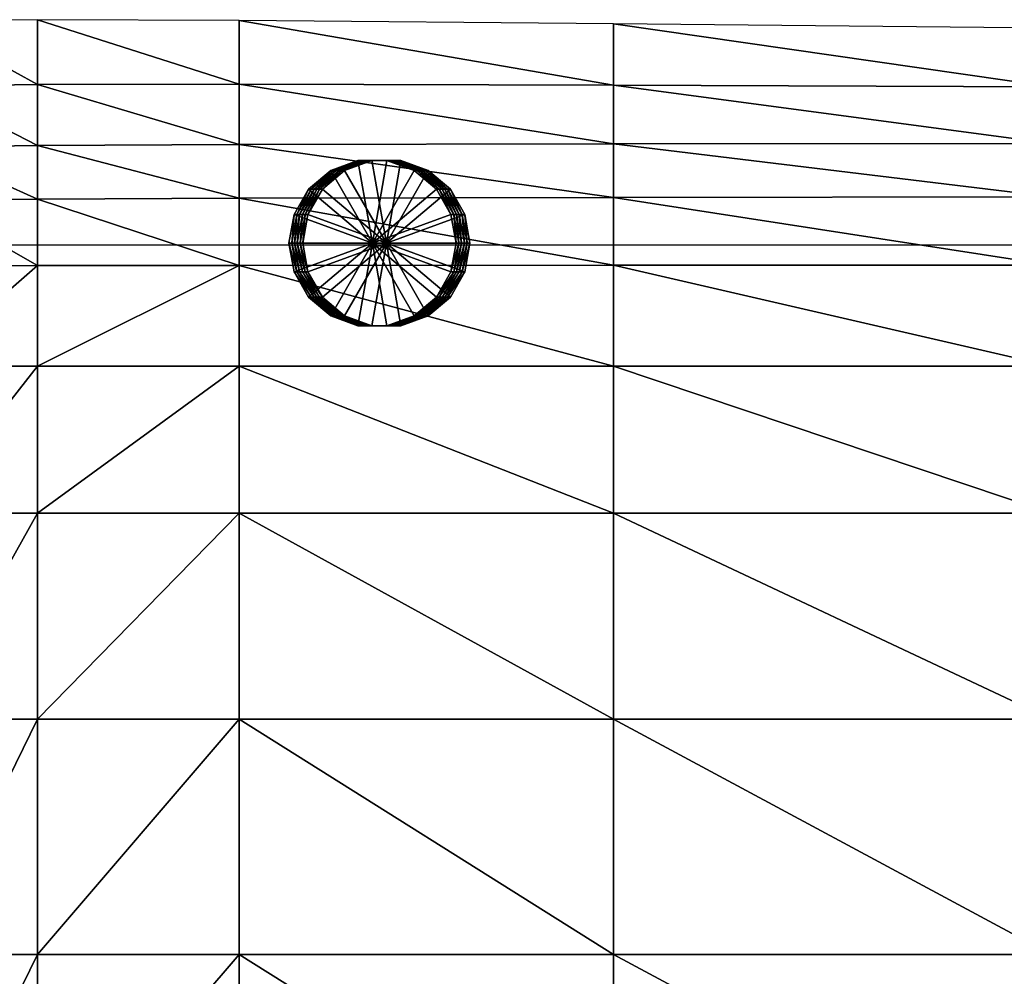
# Model space of a CAD drawing. Header units: inches. Extents: x -10.6 to 10.7, y -8.8 to 8.8.
# Tile 16 of 28: x -7 to -2.6, y 4.2 to 8.5. Entities that reach past the tile are written whole.
import ezdxf

# ---------------------------------------------------------------- set-up
doc = ezdxf.new("R2010")
doc.units = ezdxf.units.IN
doc.header["$MEASUREMENT"] = 0
doc.layers.get('0').update_dxf_attribs({"true_color": 0x5890e1})

msp = doc.modelspace()

# ---------------------------------------------------------------- linework, layer by layer
at = {"color": 153, "true_color": 0x5890e1}
msp.add_polyline3d([(-8.049, 7.5006, 1.8607), (1.9199, 7.5009, 0.7406)], dxfattribs=at)

# ---------------------------------------------------------------- meshes
mesh = msp.add_polyface(dxfattribs=at)
corners = [(-8.5231, 6.2814, 2.2801), (-7.9994, 6.2814, 2.2707), (-7.9994, 6.9496, 2.4089), (-7.4756, 6.9496, 2.3774), (-7.4756, 6.2814, 2.2261), (-7.4756, 7.4059, 2.3824), (-7.9994, 7.4049, 2.4044), (-8.5231, 6.9496, 2.3961), (-7.9994, 5.3458, 2.0027), (-6.9519, 6.9496, 2.3419), (-6.9519, 6.2814, 2.1738), (-6.0353, 6.9496, 2.2699), (-6.0353, 7.4077, 2.3088), (-6.9519, 7.4068, 2.3606), (-7.9994, 7.7017, 2.2445), (-7.4756, 7.7056, 2.2254), (-7.9994, 7.938, 1.9864), (-7.4756, 7.9456, 1.9674), (-8.5016, 7.9208, 1.971), (-8.5126, 7.6938, 2.2197), (-6.9519, 7.7094, 2.2071), (-6.9519, 7.9521, 1.9489), (-6.0353, 7.7129, 2.1623), (-6.9519, 8.2295, 1.6536), (-6.0353, 7.9569, 1.9071), (-6.9519, 8.5243, 1.3398), (-7.4756, 8.5179, 1.3519), (-7.4756, 8.2225, 1.6696), (-7.9994, 8.2116, 1.6874), (-7.9994, 8.5039, 1.368), (-8.4772, 8.4609, 1.3787), (-8.4897, 8.1822, 1.6843)]
mesh.append_faces([[corners[k] for k in face] for face in [(0, 1, 2), (3, 2, 1), (1, 4, 3), (2, 3, 5), (5, 6, 2), (7, 2, 6), (4, 1, 8), (9, 3, 4), (4, 10, 9), (11, 9, 10), (12, 13, 9), (3, 9, 13), (13, 5, 3), (14, 6, 5), (5, 15, 14), (16, 14, 15), (15, 17, 16), (14, 16, 18), (6, 14, 19), (20, 13, 12), (21, 20, 22), (20, 21, 17), (17, 15, 20), (13, 20, 15), (15, 5, 13), (23, 21, 24), (23, 25, 26), (26, 27, 23), (21, 23, 27), (27, 17, 21), (28, 16, 17), (17, 27, 28), (29, 28, 27), (27, 26, 29), (28, 29, 30), (30, 31, 28), (16, 28, 31), (31, 18, 16)]], dxfattribs={"vtx2": -1, "color": 153})
mesh = msp.add_polyface(dxfattribs=at)
corners = [(-4.3332, 7.716, 2.0636), (-4.3332, 7.9595, 1.8181), (-6.0353, 7.9569, 1.9071), (-6.0353, 7.7129, 2.1623), (-4.3332, 7.4085, 2.1967), (-6.0353, 7.4077, 2.3088), (-2.3431, 7.4092, 2.0706), (-2.3431, 7.719, 1.9502), (-2.3431, 7.9616, 1.7145), (-0.5628, 7.7222, 1.8615), (-0.5628, 7.9649, 1.6292), (-0.5628, 7.41, 1.9769), (-6.9519, 6.2814, 2.1738), (-6.0353, 6.2814, 2.0786), (-6.0353, 6.9496, 2.2699), (-6.9519, 6.9496, 2.3419), (-4.3332, 6.9496, 2.1289), (-4.3332, 6.2814, 1.9052), (-2.3431, 6.2814, 1.7209), (-2.3431, 6.9496, 1.9756), (-0.5628, 6.9496, 1.867), (-0.5628, 6.2814, 1.5931), (-6.9519, 7.7094, 2.2071), (-6.9519, 7.9521, 1.9489), (-2.3431, 8.4859, 1.2047), (-2.3431, 8.2199, 1.4635), (-0.5628, 8.2167, 1.3881), (-4.3332, 8.2264, 1.5486), (-4.3332, 8.5049, 1.2671), (-6.0353, 8.5208, 1.3166), (-6.0353, 8.2313, 1.6199), (-6.9519, 8.2295, 1.6536), (-6.9519, 8.5243, 1.3398)]
mesh.append_faces([[corners[k] for k in face] for face in [(0, 1, 2), (2, 3, 0), (4, 0, 3), (3, 5, 4), (0, 4, 6), (6, 7, 0), (1, 0, 7), (7, 8, 1), (9, 10, 8), (8, 7, 9), (11, 9, 7), (7, 6, 11), (12, 13, 14), (15, 14, 5), (16, 4, 5), (5, 14, 16), (17, 16, 14), (14, 13, 17), (16, 17, 18), (18, 19, 16), (4, 16, 19), (19, 6, 4), (6, 19, 20), (19, 18, 21), (5, 3, 22), (3, 2, 23), (24, 25, 26), (25, 8, 10), (27, 1, 8), (8, 25, 27), (28, 27, 25), (25, 24, 28), (27, 28, 29), (29, 30, 27), (1, 27, 30), (30, 2, 1), (2, 30, 31), (32, 31, 30), (30, 29, 32)]], dxfattribs={"vtx2": -1, "color": 153})
mesh = msp.add_polyface(dxfattribs=at)
corners = [(-5.4286, 7.509, 0.7938), (-5.049, 7.509, 0.754), (-5.0719, 7.6396, 0.7564), (-5.1378, 7.7544, 0.7633), (-5.2388, 7.8396, 0.7739), (-5.3627, 7.8849, 0.7869), (-5.4946, 7.8849, 0.8007), (-5.6184, 7.8396, 0.8137), (-5.7194, 7.7544, 0.8243), (-5.7854, 7.6396, 0.8312), (-5.8082, 7.509, 0.8336), (-5.7854, 7.3785, 0.8312), (-5.7194, 7.2637, 0.8243), (-5.6184, 7.1785, 0.8137), (-5.4946, 7.1331, 0.8007), (-5.3627, 7.1331, 0.7869), (-5.2388, 7.1785, 0.7739), (-5.1378, 7.2637, 0.7633), (-5.0719, 7.3785, 0.7564), (-5.0364, 7.509, 0.8745), (-5.0593, 7.6396, 0.8769), (-5.1252, 7.7544, 0.8838), (-5.2262, 7.8396, 0.8944), (-5.3501, 7.8849, 0.9074), (-5.4819, 7.8849, 0.9212), (-5.6058, 7.8396, 0.9342), (-5.7068, 7.7544, 0.9448), (-5.7727, 7.6396, 0.9517), (-5.7956, 7.509, 0.9541), (-5.7727, 7.3785, 0.9517), (-5.7068, 7.2637, 0.9448), (-5.6058, 7.1785, 0.9342), (-5.4819, 7.1331, 0.9212), (-5.3501, 7.1331, 0.9074), (-5.2262, 7.1785, 0.8944), (-5.1252, 7.2637, 0.8838), (-5.0593, 7.3785, 0.8769), (-5.0238, 7.509, 0.995), (-5.0467, 7.6396, 0.9974), (-5.1126, 7.7544, 1.0044), (-5.2136, 7.8396, 1.0149), (-5.3374, 7.8849, 1.0279), (-5.4693, 7.8849, 1.0418), (-5.5932, 7.8396, 1.0547), (-5.6942, 7.7544, 1.0653), (-5.7601, 7.6396, 1.0722), (-5.783, 7.509, 1.0746), (-5.7601, 7.3785, 1.0722), (-5.6942, 7.2637, 1.0653), (-5.5932, 7.1785, 1.0547), (-5.4693, 7.1331, 1.0418), (-5.3374, 7.1331, 1.0279), (-5.2136, 7.1785, 1.0149), (-5.1126, 7.2637, 1.0044), (-5.0467, 7.3785, 0.9974), (-5.0111, 7.509, 1.1156), (-5.034, 7.6396, 1.118), (-5.0999, 7.7544, 1.1249), (-5.2009, 7.8396, 1.1355), (-5.3248, 7.8849, 1.1485), (-5.4566, 7.8849, 1.1623), (-5.5805, 7.8396, 1.1753), (-5.6815, 7.7544, 1.1859), (-5.7474, 7.6396, 1.1928), (-5.7703, 7.509, 1.1952), (-5.7474, 7.3785, 1.1928), (-5.6815, 7.2637, 1.1859), (-5.5805, 7.1785, 1.1753), (-5.4566, 7.1331, 1.1623), (-5.3248, 7.1331, 1.1485), (-5.2009, 7.1785, 1.1355), (-5.0999, 7.2637, 1.1249), (-5.034, 7.3785, 1.118), (-4.9985, 7.509, 1.2361), (-5.0214, 7.6396, 1.2385), (-5.0873, 7.7544, 1.2454), (-5.1883, 7.8396, 1.256), (-5.3122, 7.8849, 1.269), (-5.444, 7.8849, 1.2828), (-5.5679, 7.8396, 1.2958), (-5.6689, 7.7544, 1.3064), (-5.7348, 7.6396, 1.3133), (-5.7577, 7.509, 1.3157), (-5.7348, 7.3785, 1.3133), (-5.6689, 7.2637, 1.3064), (-5.5679, 7.1785, 1.2958), (-5.444, 7.1331, 1.2828), (-5.3122, 7.1331, 1.269), (-5.1883, 7.1785, 1.256), (-5.0873, 7.2637, 1.2454), (-5.0214, 7.3785, 1.2385), (-4.9858, 7.509, 1.3566), (-5.0087, 7.6396, 1.359), (-5.0747, 7.7544, 1.3659), (-5.1757, 7.8396, 1.3765), (-5.2995, 7.8849, 1.3895), (-5.4314, 7.8849, 1.4033), (-5.5553, 7.8396, 1.4163), (-5.6562, 7.7544, 1.4269), (-5.7222, 7.6396, 1.4338), (-5.7451, 7.509, 1.4362), (-5.7222, 7.3785, 1.4338), (-5.6562, 7.2637, 1.4269), (-5.5553, 7.1785, 1.4163), (-5.4314, 7.1331, 1.4033), (-5.2995, 7.1331, 1.3895), (-5.1757, 7.1785, 1.3765), (-5.0747, 7.2637, 1.3659), (-5.0087, 7.3785, 1.359), (-5.3655, 7.509, 1.3964)]
mesh.append_faces([[corners[k] for k in face] for face in [(1, 20, 19), (2, 21, 20), (3, 22, 21), (4, 23, 22), (5, 24, 23), (6, 25, 24), (7, 26, 25), (8, 27, 26), (9, 28, 27), (10, 29, 28), (11, 30, 29), (12, 31, 30), (13, 32, 31), (14, 33, 32), (15, 34, 33), (16, 35, 34), (17, 36, 35), (18, 19, 36), (19, 38, 37), (20, 39, 38), (21, 40, 39), (22, 41, 40), (23, 42, 41), (24, 43, 42), (25, 44, 43), (26, 45, 44), (27, 46, 45), (28, 47, 46), (29, 48, 47), (30, 49, 48), (31, 50, 49), (32, 51, 50), (33, 52, 51), (34, 53, 52), (35, 54, 53), (36, 37, 54), (37, 56, 55), (38, 57, 56), (39, 58, 57), (40, 59, 58), (41, 60, 59), (42, 61, 60), (43, 62, 61), (44, 63, 62), (45, 64, 63), (46, 65, 64), (47, 66, 65), (48, 67, 66), (49, 68, 67), (50, 69, 68), (51, 70, 69), (52, 71, 70), (53, 72, 71), (54, 55, 72), (55, 74, 73), (56, 75, 74), (57, 76, 75), (58, 77, 76), (59, 78, 77), (60, 79, 78), (61, 80, 79), (62, 81, 80), (63, 82, 81), (64, 83, 82), (65, 84, 83), (66, 85, 84), (67, 86, 85), (68, 87, 86), (69, 88, 87), (70, 89, 88), (71, 90, 89), (72, 73, 90), (73, 92, 91), (74, 93, 92), (75, 94, 93), (76, 95, 94), (77, 96, 95), (78, 97, 96), (79, 98, 97), (80, 99, 98), (81, 100, 99), (82, 101, 100), (83, 102, 101), (84, 103, 102), (85, 104, 103), (86, 105, 104), (87, 106, 105), (88, 107, 106), (89, 108, 107), (90, 91, 108)]], dxfattribs={"vtx0": -1, "color": 153})
mesh.append_faces([[corners[k] for k in face] for face in [(0, 2, 1), (0, 3, 2), (0, 4, 3), (0, 5, 4), (0, 6, 5), (0, 7, 6), (0, 8, 7), (0, 9, 8), (0, 10, 9), (0, 11, 10), (0, 12, 11), (0, 13, 12), (0, 14, 13), (0, 15, 14), (0, 16, 15), (0, 17, 16), (0, 18, 17), (0, 1, 18), (109, 91, 92), (109, 92, 93), (109, 93, 94), (109, 94, 95), (109, 95, 96), (109, 96, 97), (109, 97, 98), (109, 98, 99), (109, 99, 100), (109, 100, 101), (109, 101, 102), (109, 102, 103), (109, 103, 104), (109, 104, 105), (109, 105, 106), (109, 106, 107), (109, 107, 108), (109, 108, 91)]], dxfattribs={"vtx0": -1, "vtx2": -1, "color": 153})
mesh.append_faces([[corners[k] for k in face] for face in [(1, 2, 20), (2, 3, 21), (3, 4, 22), (4, 5, 23), (5, 6, 24), (6, 7, 25), (7, 8, 26), (8, 9, 27), (9, 10, 28), (10, 11, 29), (11, 12, 30), (12, 13, 31), (13, 14, 32), (14, 15, 33), (15, 16, 34), (16, 17, 35), (17, 18, 36), (18, 1, 19), (19, 20, 38), (20, 21, 39), (21, 22, 40), (22, 23, 41), (23, 24, 42), (24, 25, 43), (25, 26, 44), (26, 27, 45), (27, 28, 46), (28, 29, 47), (29, 30, 48), (30, 31, 49), (31, 32, 50), (32, 33, 51), (33, 34, 52), (34, 35, 53), (35, 36, 54), (36, 19, 37), (37, 38, 56), (38, 39, 57), (39, 40, 58), (40, 41, 59), (41, 42, 60), (42, 43, 61), (43, 44, 62), (44, 45, 63), (45, 46, 64), (46, 47, 65), (47, 48, 66), (48, 49, 67), (49, 50, 68), (50, 51, 69), (51, 52, 70), (52, 53, 71), (53, 54, 72), (54, 37, 55), (55, 56, 74), (56, 57, 75), (57, 58, 76), (58, 59, 77), (59, 60, 78), (60, 61, 79), (61, 62, 80), (62, 63, 81), (63, 64, 82), (64, 65, 83), (65, 66, 84), (66, 67, 85), (67, 68, 86), (68, 69, 87), (69, 70, 88), (70, 71, 89), (71, 72, 90), (72, 55, 73), (73, 74, 92), (74, 75, 93), (75, 76, 94), (76, 77, 95), (77, 78, 96), (78, 79, 97), (79, 80, 98), (80, 81, 99), (81, 82, 100), (82, 83, 101), (83, 84, 102), (84, 85, 103), (85, 86, 104), (86, 87, 105), (87, 88, 106), (88, 89, 107), (89, 90, 108), (90, 73, 91)]], dxfattribs={"vtx2": -1, "color": 153})
mesh = msp.add_polyface(dxfattribs=at)
corners = [(-8.5231, 2.1383, 1.5046), (-7.9994, 2.1383, 1.4413), (-7.9994, 3.2075, 1.5435), (-7.4756, 3.2075, 1.4774), (-7.4756, 2.1383, 1.3768), (-7.4756, 4.2767, 1.6546), (-7.9994, 4.2767, 1.7215), (-8.5231, 3.2075, 1.6064), (-8.5231, 4.2767, 1.7787), (-7.9994, 5.3458, 2.0027), (-7.4756, 5.3458, 1.9447), (-7.4756, 6.2814, 2.2261), (-8.5231, 5.3458, 2.0387), (-7.9994, 6.2814, 2.2707), (-7.9994, 0, 1.3873), (-7.9994, 1.0692, 1.3873), (-8.5231, 1.0692, 1.456), (-7.4756, 1.0692, 1.3169), (-6.9519, 3.2075, 1.4043), (-6.9519, 2.1383, 1.3033), (-6.0353, 3.2075, 1.2774), (-6.0353, 2.1383, 1.1729), (-6.0353, 4.2767, 1.46), (-6.9519, 4.2767, 1.5819), (-6.9519, 5.3458, 1.8795), (-6.0353, 5.3458, 1.7678), (-6.0353, 6.2814, 2.0786), (-6.9519, 6.2814, 2.1738), (-6.9519, 1.0692, 1.2357), (-7.4756, 0, 1.3169), (-6.9519, 0, 1.2357), (-6.0353, 0, 1.0406)]
mesh.append_faces([[corners[k] for k in face] for face in [(0, 1, 2), (3, 2, 1), (1, 4, 3), (2, 3, 5), (5, 6, 2), (7, 2, 6), (8, 6, 9), (10, 9, 6), (6, 5, 10), (9, 10, 11), (12, 9, 13), (14, 15, 16), (15, 17, 4), (4, 1, 15), (16, 15, 1), (18, 3, 4), (4, 19, 18), (20, 18, 19), (19, 21, 20), (18, 20, 22), (22, 23, 18), (3, 18, 23), (23, 5, 3), (24, 10, 5), (5, 23, 24), (25, 24, 23), (23, 22, 25), (26, 27, 24), (10, 24, 27), (27, 11, 10), (21, 19, 28), (17, 28, 19), (19, 4, 17), (17, 15, 14), (14, 29, 17), (28, 17, 29), (29, 30, 28), (28, 30, 31)]], dxfattribs={"vtx2": -1, "color": 153})
mesh = msp.add_polyface(dxfattribs=at)
corners = [(-4.3332, 3.2075, 1.0499), (-4.3332, 4.2767, 1.2454), (-6.0353, 4.2767, 1.46), (-6.0353, 3.2075, 1.2774), (-4.3332, 2.1383, 0.9378), (-6.0353, 2.1383, 1.1729), (-2.3431, 2.1383, 0.6836), (-2.3431, 3.2075, 0.8058), (-2.3431, 4.2767, 1.0174), (-0.5628, 3.2075, 0.629), (-0.5628, 4.2767, 0.8553), (-0.5628, 2.1383, 0.4958), (-4.3332, 5.3458, 1.5706), (-4.3332, 6.2814, 1.9052), (-6.0353, 6.2814, 2.0786), (-6.0353, 5.3458, 1.7678), (-2.3431, 5.3458, 1.362), (-2.3431, 6.2814, 1.7209), (-0.5628, 5.3458, 1.2163), (-0.5628, 6.2814, 1.5931), (-4.3332, 1.0692, 0.8626), (-6.0353, 1.0692, 1.0991), (-4.3332, 0, 0.806), (-6.0353, 0, 1.0406), (-2.3431, 0, 0.5539), (-2.3431, 1.0692, 0.6073), (-0.5628, 1.0692, 0.4139), (-0.5628, 0, 0.3578), (-6.9519, 5.3458, 1.8795), (-6.9519, 1.0692, 1.2357)]
mesh.append_faces([[corners[k] for k in face] for face in [(0, 1, 2), (2, 3, 0), (4, 0, 3), (3, 5, 4), (0, 4, 6), (6, 7, 0), (1, 0, 7), (7, 8, 1), (9, 10, 8), (8, 7, 9), (11, 9, 7), (7, 6, 11), (12, 13, 14), (14, 15, 12), (1, 12, 15), (15, 2, 1), (12, 1, 8), (8, 16, 12), (13, 12, 16), (16, 17, 13), (18, 19, 17), (17, 16, 18), (10, 18, 16), (16, 8, 10), (20, 4, 5), (5, 21, 20), (22, 20, 21), (21, 23, 22), (20, 22, 24), (24, 25, 20), (4, 20, 25), (25, 6, 4), (26, 11, 6), (6, 25, 26), (27, 26, 25), (25, 24, 27), (28, 15, 14), (29, 21, 5), (23, 21, 29)]], dxfattribs={"vtx2": -1, "color": 153})

doc.saveas('drawing.dxf')
